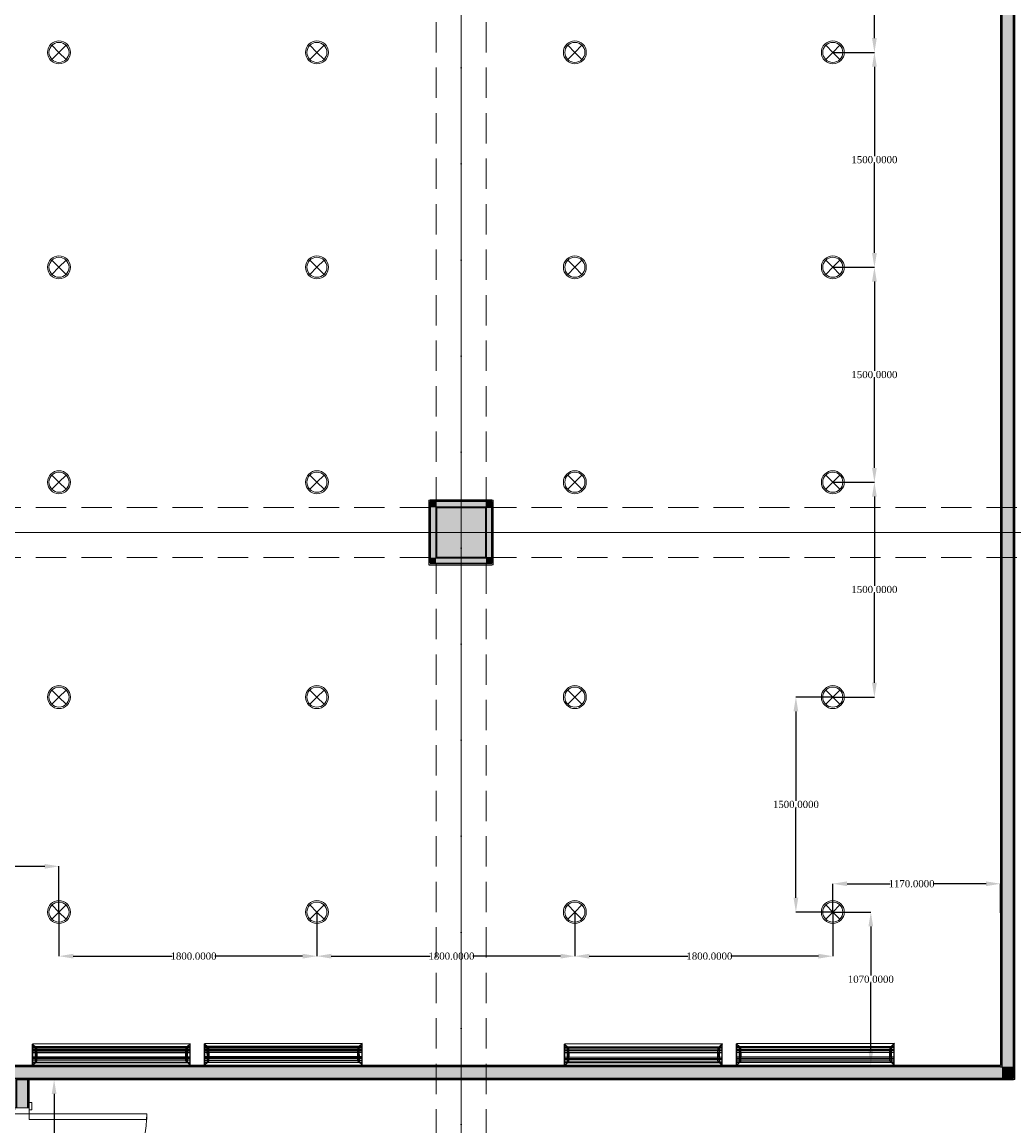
# Model space of a CAD drawing. Header units: millimetres. Extents: x 0 to 88385, y 0 to 41127.
# Tile 130 of 244: x 58168 to 65089, y 22521 to 30225. Entities that reach past the tile are written whole.
import ezdxf
from ezdxf.enums import TextEntityAlignment as Align

# ---------------------------------------------------------------- set-up
doc = ezdxf.new("R2010")
doc.units = ezdxf.units.MM
doc.header["$MEASUREMENT"] = 0
doc.linetypes.add('Dot & Dashed', pattern=[670.277762, 317.5, -176.388889, 0, -176.388874])
doc.linetypes.add('Hidden', pattern=[317.5, 211.666667, -105.833333])
for name, color, linetype in [('- განათება', 7, 'Continuous'), ('- მექანიკური ნაწილი', 7, 'Continuous'), ('Edges', 7, 'Continuous'), ('New_Structural - Bearing', 7, 'Continuous'), ('Structural - Bearing', 7, 'Continuous'), ('Structural - Grid', 7, 'Continuous')]:
    doc.layers.add(name, color=color, linetype=linetype)
for name, color, linetype, lineweight in [('New_Archicad Doors_Pen_No__1', 7, 'Continuous', 13), ('New_Structural - Bearing_Pen_No__1', 7, 'Continuous', 13), ('Structural - Bearing_Pen_No__20', 1, 'Continuous', 0)]:
    doc.layers.add(name, color=color, linetype=linetype, lineweight=lineweight)
for name, color, linetype, lineweight, true_color in [('New_Interior - Lamp_Pen_No__77', 7, 'Continuous', 20, 0xffeb28), ('New_Structural - Bearing_Pen_No__255', 7, 'Continuous', 13, 0xe8e8e8), ('New_Structural - Bearing_Pen_No__5', 7, 'Continuous', 25, 0x40a5ff), ('New_Structural - Bearing_Pen_No__57', 7, 'Continuous', 25, 0xdcd214), ('Structural - Bearing_Pen_No__161', 7, 'Continuous', 13, 0x6a6a6a), ('Structural - Bearing_Pen_No__28', 7, 'Continuous', 35, 0xa80f02), ('Structural - Bearing_Pen_No__81', 7, 'Continuous', 20, 0x6a6a6a), ('Structural - Grid_Pen_No__81', 7, 'Continuous', 20, 0x6a6a6a)]:
    doc.layers.add(name, color=color, linetype=linetype, lineweight=lineweight, true_color=true_color)
doc.styles.add('GENERATED_STYLE_2', font='txt')
doc.styles.get("Standard").update_dxf_attribs({"font": 'sylfaen.ttf'})
doc.dimstyles.get("Standard").update_dxf_attribs({"dimtxt": 0.18, "dimasz": 0.18, "dimexe": 0.18, "dimexo": 0.0625, "dimgap": 0.09, "dimtad": 0, "dimtih": 1, "dimtoh": 1, "dimdec": 4, "dimzin": 0, "dimdsep": 46, "dimtxsty": 'Standard', "dimcen": 0.09, "dimadec": 0, "dimazin": 0, "dimtfac": 1, "dimtdec": 4, "dimtofl": 0, "dimtmove": 0, "dimatfit": 3, "dimfxl": 1, "dimtolj": 1, "dimtzin": 0, "dimarcsym": 0})

# ---------------------------------------------------------------- blocks, each defined once
blk = doc.blocks.new('Door_3')
at = {"layer": 'New_Archicad Doors_Pen_No__1', "color": 7, "linetype": 'Continuous', "lineweight": 13}
for p, q in [((370, 0), (370, 820)), ((370, 820), (410, 820)), ((410, 820), (410, 0)), ((-487, 0), (-487, 19)), ((-487, 19), (-437, 19)), ((-437, 0), (-487, 0)), ((-450, 0), (-487, 0)), ((-450, 0), (-487, 0)), ((-410, 0), (-450, 0)), ((-450, 0), (-450, -115)), ((-450, 0), (-450, -10)), ((-450, 0), (-450, -10)), ((-437, 19), (-437, 0)), ((-410, -115), (-410, 0)), ((410, 0), (370, 0)), ((450, 0), (410, 0)), ((410, 0), (410, -115)), ((437, 19), (487, 19)), ((437, 0), (437, 19)), ((487, 0), (437, 0)), ((450, -115), (450, 0)), ((450, 0), (450, -10)), ((450, 0), (450, -10)), ((450, 0), (487, 0)), ((450, 0), (487, 0)), ((487, 19), (487, 0)), ((-450, -10), (-450, -90)), ((-450, -10), (-450, -90)), ((450, -10), (450, -90)), ((450, -10), (450, -90)), ((-487, -119), (-487, -100)), ((-487, -100), (-437, -100)), ((-450, -100), (-487, -100)), ((-450, -100), (-487, -100)), ((-437, -119), (-487, -119)), ((-450, -90), (-450, -100)), ((-450, -90), (-450, -100)), ((-450, -115), (-410, -115)), ((-437, -100), (-437, -119)), ((410, -115), (450, -115)), ((437, -100), (487, -100)), ((437, -119), (437, -100)), ((487, -119), (437, -119)), ((450, -90), (450, -100)), ((450, -90), (450, -100)), ((450, -100), (487, -100)), ((450, -100), (487, -100)), ((487, -100), (487, -119))]:
    blk.add_line(p, q, dxfattribs=at)
blk.add_arc((410, 0), 820, 90, 180, dxfattribs=at)
blk = doc.blocks.new('Wall_57', base_point=(-26122.4, 12903.1))
at = {"layer": 'New_Structural - Bearing_Pen_No__57', "linetype": 'Continuous', "lineweight": 25, "true_color": 0xdcd214}
for points in [[(-26112.4, 22646.1), (-26032.4, 22646.1), (-26032.4, 22854.5), (-26112.4, 22854.5)], [(-26112.4, 21746.1), (-26112.4, 12953.1), (-26032.4, 12953.1), (-26032.4, 21746.1)]]:
    blk.add_hatch(color=52, dxfattribs=at).paths.add_polyline_path(points)
at = {"layer": 'New_Structural - Bearing_Pen_No__1', "color": 7, "linetype": 'Continuous', "lineweight": 13}
for p, q in [((-26112.4, 22646.1), (-26122.4, 22646.1)), ((-26032.4, 22646.1), (-26112.4, 22646.1)), ((-26022.4, 22646.1), (-26032.4, 22646.1)), ((-26112.4, 21746.1), (-26122.4, 21746.1)), ((-26032.4, 21746.1), (-26112.4, 21746.1)), ((-26022.4, 21746.1), (-26032.4, 21746.1))]:
    blk.add_line(p, q, dxfattribs=at)
at = {"layer": 'New_Structural - Bearing_Pen_No__1', "color": 7, "linetype": 'Continuous', "lineweight": 13, "flags": 128}
for points in [[(-26122.4, 22854.5), (-26112.4, 22854.5)], [(-26112.4, 22854.5), (-26032.4, 22854.5)], [(-26032.4, 22854.5), (-26022.4, 22854.5)], [(-26122.4, 12953.1), (-26112.4, 12953.1)], [(-26112.4, 12953.1), (-26032.4, 12953.1)], [(-26032.4, 12953.1), (-26022.4, 12953.1)]]:
    blk.add_lwpolyline(points, dxfattribs=at)
at = {"layer": 'New_Structural - Bearing_Pen_No__5', "color": 161, "linetype": 'Continuous', "lineweight": 25, "true_color": 0x40a5ff}
for p, q in [((-26112.4, 22854.5), (-26112.4, 22646.1)), ((-26032.4, 22646.1), (-26032.4, 22854.5)), ((-26122.4, 22646.1), (-26122.4, 22683.1)), ((-26022.4, 22646.1), (-26022.4, 22683.1)), ((-26122.4, 21746.1), (-26122.4, 21709.1)), ((-26112.4, 21746.1), (-26112.4, 12953.1)), ((-26032.4, 12953.1), (-26032.4, 21746.1)), ((-26022.4, 21746.1), (-26022.4, 21709.1))]:
    blk.add_line(p, q, dxfattribs=at)
at = {"layer": 'New_Structural - Bearing_Pen_No__5', "color": 161, "linetype": 'Continuous', "lineweight": 25, "true_color": 0x40a5ff, "flags": 128}
for points in [[(-26122.4, 22854.5), (-26122.4, 22646.1)], [(-26022.4, 22646.1), (-26022.4, 22854.5)], [(-26122.4, 21746.1), (-26122.4, 20888)], [(-26022.4, 20888), (-26022.4, 21746.1)], [(-26122.4, 20878), (-26122.4, 20798)], [(-26022.4, 20798), (-26022.4, 20878)], [(-26122.4, 20788), (-26122.4, 12953.1)], [(-26022.4, 12953.1), (-26022.4, 20788)]]:
    blk.add_lwpolyline(points, dxfattribs=at)
at = {"layer": 'New_Archicad Doors_Pen_No__1', "color": 7, "linetype": 'Continuous', "lineweight": 13, "xscale": -1, "zscale": 1000, "rotation": 270}
blk.add_blockref('Door_3', (-26022.4, 22196.1), dxfattribs=at)
blk = doc.blocks.new('Wall_61', base_point=(-19144.8, 39238))
at = {"layer": 'New_Structural - Bearing_Pen_No__57', "linetype": 'Continuous', "lineweight": 25, "true_color": 0xdcd214}
for points in [[(-19234.8, 38998), (-19154.8, 38998), (-19154.8, 39038), (-19234.8, 39038)], [(-19234.8, 38988), (-19234.8, 33993.1), (-19154.8, 33993.1), (-19154.8, 38988)], [(-19234.8, 22933.6), (-19154.8, 22933.6), (-19154.8, 33093.1), (-19234.8, 33093.1)], [(-19234.8, 22853.6), (-19154.8, 22853.6), (-19234.8, 22933.6)], [(-19234.8, 22933.6), (-19154.8, 22853.6), (-19154.8, 22933.6)]]:
    blk.add_hatch(color=52, dxfattribs=at).paths.add_polyline_path(points)
at = {"layer": 'New_Structural - Bearing_Pen_No__1', "color": 7, "linetype": 'Continuous', "lineweight": 13}
for p, q in [((-19154.8, 38988), (-19234.8, 38988)), ((-19244.8, 33993.1), (-19234.8, 33993.1)), ((-19234.8, 33993.1), (-19154.8, 33993.1)), ((-19154.8, 33993.1), (-19144.8, 33993.1)), ((-19244.8, 33093.1), (-19234.8, 33093.1)), ((-19234.8, 33093.1), (-19154.8, 33093.1)), ((-19154.8, 33093.1), (-19144.8, 33093.1))]:
    blk.add_line(p, q, dxfattribs=at)
at = {"layer": 'New_Structural - Bearing_Pen_No__1', "color": 7, "linetype": 'Continuous', "lineweight": 13, "flags": 128}
for points in [[(-19234.8, 39038), (-19244.8, 39038)], [(-19154.8, 39038), (-19234.8, 39038)], [(-19144.8, 39038), (-19154.8, 39038)], [(-19144.8, 22843.6), (-19154.8, 22843.6)]]:
    blk.add_lwpolyline(points, dxfattribs=at)
at = {"layer": 'New_Structural - Bearing_Pen_No__5', "color": 161, "linetype": 'Continuous', "lineweight": 25, "true_color": 0x40a5ff}
for p, q in [((-19244.8, 39038), (-19244.8, 38998)), ((-19234.8, 39038), (-19234.8, 38998)), ((-19234.8, 38998), (-19154.8, 38998)), ((-19234.8, 38988), (-19234.8, 33993.1)), ((-19154.8, 39038), (-19154.8, 38998)), ((-19154.8, 33993.1), (-19154.8, 38988)), ((-19144.8, 38998), (-19144.8, 39038)), ((-19244.8, 33993.1), (-19244.8, 34030.1)), ((-19144.8, 33993.1), (-19144.8, 34030.1)), ((-19244.8, 33093.1), (-19244.8, 33056.1)), ((-19234.8, 33093.1), (-19234.8, 22933.6)), ((-19154.8, 22933.6), (-19154.8, 33093.1)), ((-19144.8, 33093.1), (-19144.8, 33056.1)), ((-19244.8, 22933.6), (-19234.8, 22933.6)), ((-19154.8, 22853.6), (-19154.8, 22933.6)), ((-19234.8, 22853.6), (-19154.8, 22853.6))]:
    blk.add_line(p, q, dxfattribs=at)
at = {"layer": 'New_Structural - Bearing_Pen_No__5', "color": 161, "linetype": 'Continuous', "lineweight": 25, "true_color": 0x40a5ff, "flags": 128}
for points in [[(-19244.8, 38988), (-19244.8, 37488)], [(-19144.8, 33993.1), (-19144.8, 38988)], [(-19244.8, 37478), (-19244.8, 37398)], [(-19244.8, 37388), (-19244.8, 33993.1)], [(-19244.8, 33093.1), (-19244.8, 32888)], [(-19144.8, 22843.6), (-19144.8, 33093.1)], [(-19244.8, 32878), (-19244.8, 32798)], [(-19244.8, 32788), (-19244.8, 22943.6)]]:
    blk.add_lwpolyline(points, dxfattribs=at)
at = {"layer": 'New_Archicad Doors_Pen_No__1', "color": 7, "linetype": 'Continuous', "lineweight": 13, "xscale": -1, "zscale": 1000, "rotation": 89.99999999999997}
blk.add_blockref('Door_3', (-19244.8, 33543.1), dxfattribs=at)
blk = doc.blocks.new('Wall_62', base_point=(-19144.8, 22843.6))
at = {"layer": 'New_Structural - Bearing_Pen_No__57', "linetype": 'Continuous', "lineweight": 25, "true_color": 0xdcd214}
blk.add_hatch(color=52, dxfattribs=at).paths.add_polyline_path([(-19234.8, 22933.6), (-27742.1, 22933.6), (-27742.1, 22853.6), (-19234.8, 22853.6)])
at = {"layer": 'New_Structural - Bearing_Pen_No__5', "color": 161, "linetype": 'Continuous', "lineweight": 25, "true_color": 0x40a5ff}
for p, q in [((-19244.8, 22933.6), (-27742.1, 22933.6)), ((-19244.8, 22933.6), (-19234.8, 22933.6)), ((-27742.1, 22853.6), (-19234.8, 22853.6)), ((-19234.8, 22853.6), (-19154.8, 22853.6))]:
    blk.add_line(p, q, dxfattribs=at)
at = {"layer": 'New_Structural - Bearing_Pen_No__5', "color": 161, "linetype": 'Continuous', "lineweight": 25, "true_color": 0x40a5ff, "flags": 128}
for points in [[(-19244.8, 22943.6), (-27742.1, 22943.6)], [(-26112.4, 22843.6), (-26032.4, 22843.6)], [(-26022.4, 22843.6), (-19154.8, 22843.6)]]:
    blk.add_lwpolyline(points, dxfattribs=at)
blk = doc.blocks.new('Wall_143', base_point=(-22833.8, 26838))
at = {"layer": 'New_Structural - Bearing_Pen_No__255', "linetype": 'Continuous', "lineweight": 13, "true_color": 0xe8e8e8}
for points in [[(-22833.8, 26878), (-22833.8, 26838), (-22793.8, 26878)], [(-22833.8, 26838), (-22793.8, 26838), (-22793.8, 26878)], [(-22793.8, 26488), (-22793.8, 26838), (-22833.8, 26838), (-22833.8, 26488)], [(-22833.8, 26488), (-22833.8, 26448), (-22793.8, 26448)], [(-22793.8, 26488), (-22833.8, 26488), (-22793.8, 26448)]]:
    blk.add_hatch(color=254, dxfattribs=at).paths.add_polyline_path(points)
at = {"layer": 'New_Structural - Bearing_Pen_No__1', "color": 7, "linetype": 'Continuous', "lineweight": 13, "flags": 128}
for points in [[(-22783.8, 26888), (-22793.8, 26888)], [(-22783.8, 26438), (-22793.8, 26438)]]:
    blk.add_lwpolyline(points, dxfattribs=at)
at = {"layer": 'New_Structural - Bearing_Pen_No__5', "color": 161, "linetype": 'Continuous', "lineweight": 25, "true_color": 0x40a5ff}
for p, q in [((-22793.8, 26878), (-22833.8, 26878)), ((-22793.8, 26838), (-22793.8, 26878)), ((-22793.8, 26488), (-22793.8, 26838)), ((-22833.8, 26448), (-22793.8, 26448)), ((-22793.8, 26448), (-22793.8, 26488))]:
    blk.add_line(p, q, dxfattribs=at)
at = {"layer": 'New_Structural - Bearing_Pen_No__5', "color": 161, "linetype": 'Continuous', "lineweight": 25, "true_color": 0x40a5ff, "flags": 128}
blk.add_lwpolyline([(-22783.8, 26438), (-22783.8, 26888)], dxfattribs=at)
blk = doc.blocks.new('Wall_144', base_point=(-22833.8, 26488))
at = {"layer": 'New_Structural - Bearing_Pen_No__255', "linetype": 'Continuous', "lineweight": 13, "true_color": 0xe8e8e8}
for points in [[(-23183.8, 26488), (-23223.8, 26488), (-23223.8, 26448)], [(-23183.8, 26488), (-23223.8, 26448), (-23183.8, 26448)], [(-22833.8, 26488), (-23183.8, 26488), (-23183.8, 26448), (-22833.8, 26448)]]:
    blk.add_hatch(color=254, dxfattribs=at).paths.add_polyline_path(points)
at = {"layer": 'New_Structural - Bearing_Pen_No__1', "color": 7, "linetype": 'Continuous', "lineweight": 13, "flags": 128}
blk.add_lwpolyline([(-23233.8, 26438), (-23233.8, 26448)], dxfattribs=at)
at = {"layer": 'New_Structural - Bearing_Pen_No__5', "color": 161, "linetype": 'Continuous', "lineweight": 25, "true_color": 0x40a5ff}
for p, q in [((-23223.8, 26488), (-23223.8, 26448)), ((-23223.8, 26448), (-23183.8, 26448)), ((-23183.8, 26448), (-22833.8, 26448)), ((-22833.8, 26448), (-22793.8, 26448))]:
    blk.add_line(p, q, dxfattribs=at)
at = {"layer": 'New_Structural - Bearing_Pen_No__5', "color": 161, "linetype": 'Continuous', "lineweight": 25, "true_color": 0x40a5ff, "flags": 128}
blk.add_lwpolyline([(-23233.8, 26438), (-22793.8, 26438)], dxfattribs=at)
blk = doc.blocks.new('Wall_145', base_point=(-23183.8, 26488))
at = {"layer": 'New_Structural - Bearing_Pen_No__255', "linetype": 'Continuous', "lineweight": 13, "true_color": 0xe8e8e8}
for points in [[(-23223.8, 26878), (-23183.8, 26838), (-23183.8, 26878)], [(-23223.8, 26838), (-23183.8, 26838), (-23223.8, 26878)], [(-23223.8, 26488), (-23183.8, 26488), (-23183.8, 26838), (-23223.8, 26838)]]:
    blk.add_hatch(color=254, dxfattribs=at).paths.add_polyline_path(points)
at = {"layer": 'New_Structural - Bearing_Pen_No__1', "color": 7, "linetype": 'Continuous', "lineweight": 13, "flags": 128}
blk.add_lwpolyline([(-23233.8, 26888), (-23223.8, 26888)], dxfattribs=at)
at = {"layer": 'New_Structural - Bearing_Pen_No__5', "color": 161, "linetype": 'Continuous', "lineweight": 25, "true_color": 0x40a5ff}
for p, q in [((-23183.8, 26878), (-23223.8, 26878)), ((-23223.8, 26878), (-23223.8, 26838)), ((-23223.8, 26838), (-23223.8, 26488)), ((-23223.8, 26488), (-23223.8, 26448))]:
    blk.add_line(p, q, dxfattribs=at)
at = {"layer": 'New_Structural - Bearing_Pen_No__5', "color": 161, "linetype": 'Continuous', "lineweight": 25, "true_color": 0x40a5ff, "flags": 128}
blk.add_lwpolyline([(-23233.8, 26888), (-23233.8, 26448)], dxfattribs=at)
blk = doc.blocks.new('Wall_146', base_point=(-23183.8, 26838))
at = {"layer": 'New_Structural - Bearing_Pen_No__255', "linetype": 'Continuous', "lineweight": 13, "true_color": 0xe8e8e8}
blk.add_hatch(color=254, dxfattribs=at).paths.add_polyline_path([(-23183.8, 26878), (-23183.8, 26838), (-22833.8, 26838), (-22833.8, 26878)])
at = {"layer": 'New_Structural - Bearing_Pen_No__5', "color": 161, "linetype": 'Continuous', "lineweight": 25, "true_color": 0x40a5ff}
for p, q in [((-23183.8, 26878), (-23223.8, 26878)), ((-22833.8, 26878), (-23183.8, 26878)), ((-22793.8, 26878), (-22833.8, 26878))]:
    blk.add_line(p, q, dxfattribs=at)
at = {"layer": 'New_Structural - Bearing_Pen_No__5', "color": 161, "linetype": 'Continuous', "lineweight": 25, "true_color": 0x40a5ff, "flags": 128}
blk.add_lwpolyline([(-22793.8, 26888), (-23223.8, 26888)], dxfattribs=at)
blk = doc.blocks.new('Column_22', base_point=(-23008.8, 26663))
at = {"layer": 'Structural - Bearing_Pen_No__161', "linetype": 'Continuous', "lineweight": 0, "true_color": 0x6a6a6a}
blk.add_hatch(color=251, dxfattribs=at).paths.add_polyline_path([(-22833.8, 26488), (-22833.8, 26838), (-23183.8, 26838), (-23183.8, 26488)])
at = {"layer": 'Structural - Bearing_Pen_No__20', "color": 1, "linetype": 'Continuous', "lineweight": 0}
for p, q in [((-23008.8, 26743), (-23008.8, 26918)), ((-23088.8, 26663), (-23263.8, 26663)), ((-22928.8, 26663), (-22753.8, 26663)), ((-23008.8, 26583), (-23008.8, 26408))]:
    blk.add_line(p, q, dxfattribs=at)
blk.add_point((-23008.8, 26663), dxfattribs=at)
at = {"layer": 'Structural - Bearing_Pen_No__28', "color": 14, "linetype": 'Continuous', "lineweight": 35, "true_color": 0xa80f02, "flags": 128}
blk.add_lwpolyline([(-22833.8, 26488), (-22833.8, 26838), (-23183.8, 26838), (-23183.8, 26488)], close=True, dxfattribs=at)
blk = doc.blocks.new('Standard grid marker')
at = {"layer": 'Structural - Grid_Pen_No__81', "color": 251, "linetype": 'Continuous', "lineweight": 20, "true_color": 0x6a6a6a}
blk.add_line((1000, 0), (51328.1, 0), dxfattribs=at)
at = {"layer": 'Structural - Grid_Pen_No__81', "color": 251, "lineweight": 20, "true_color": 0x6a6a6a, "style": 'GENERATED_STYLE_2'}
for tag, p in [('AC_MarkerText_1_0', (-100, -144)), ('AC_MarkerText_1_1', (52428.1, -144))]:
    blk.add_attdef(tag, text='', height=100, rotation=180, dxfattribs=at).set_placement(p, align=Align.TOP_CENTER)
blk = doc.blocks.new('Standard grid marker_2')
at = {"layer": 'Structural - Grid_Pen_No__81', "color": 251, "linetype": 'Continuous', "lineweight": 20, "true_color": 0x6a6a6a}
blk.add_line((1000, 0), (27734.9, 0), dxfattribs=at)
at = {"layer": 'Structural - Grid_Pen_No__81', "color": 251, "lineweight": 20, "true_color": 0x6a6a6a, "style": 'GENERATED_STYLE_2'}
for tag, p in [('AC_MarkerText_1_0', (-1.5, -46.7)), ('AC_MarkerText_1_1', (28933.4, -46.7))]:
    blk.add_attdef(tag, text='', height=100, rotation=270, dxfattribs=at).set_placement(p, align=Align.TOP_CENTER)
blk = doc.blocks.new('Beam_5', base_point=(-23008.8, 14663))
at = {"layer": 'Structural - Bearing_Pen_No__81', "color": 251, "linetype": 'Dot & Dashed', "lineweight": 20, "true_color": 0x6a6a6a}
blk.add_line((-23008.8, 14663), (-23008.8, 39096.2), dxfattribs=at)
at = {"layer": 'Structural - Bearing_Pen_No__81', "color": 251, "linetype": 'Hidden', "lineweight": 20, "true_color": 0x6a6a6a}
for p, q in [((-23183.8, 26838), (-23183.8, 32488)), ((-22833.8, 26838), (-22833.8, 32488)), ((-23183.8, 20838), (-23183.8, 26488)), ((-22833.8, 20838), (-22833.8, 26488))]:
    blk.add_line(p, q, dxfattribs=at)
blk = doc.blocks.new('Beam_12', base_point=(-47008.8, 26663))
at = {"layer": 'Structural - Bearing_Pen_No__81', "color": 251, "linetype": 'Hidden', "lineweight": 20, "true_color": 0x6a6a6a}
for p, q in [((-28833.8, 26838), (-23183.8, 26838)), ((-22833.8, 26838), (-17183.8, 26838)), ((-28833.8, 26488), (-23183.8, 26488)), ((-22833.8, 26488), (-17183.8, 26488))]:
    blk.add_line(p, q, dxfattribs=at)
at = {"layer": 'Structural - Bearing_Pen_No__81', "color": 251, "linetype": 'Dot & Dashed', "lineweight": 20, "true_color": 0x6a6a6a}
blk.add_line((-47008.8, 26663), (991.2, 26663), dxfattribs=at)
blk = doc.blocks.new('lineardiffplan')
at = {"layer": 'Edges'}
for p, q in [((392.8, 274.9), (392.8, 274.6)), ((393.1, 274.9), (392.8, 274.9)), ((422.8, 244.9), (392.8, 274.9)), ((392.8, 274.6), (392.9, 274.5)), ((392.9, 125.2), (392.9, 274.5)), ((412.4, 255), (392.9, 274.5)), ((1492.8, 255.3), (392.9, 255.3)), ((392.9, 254.9), (1492.8, 254.9)), ((392.9, 244.9), (1492.8, 244.9)), ((392.9, 233.2), (1492.8, 233.2)), ((392.9, 233), (1492.8, 233)), ((393.1, 274.9), (393.2, 274.8)), ((393.2, 274.8), (412.7, 255.3)), ((412.4, 144.7), (412.4, 255)), ((412.8, 254.6), (412.4, 255)), ((412.7, 255.3), (413.1, 254.9)), ((412.8, 145.1), (412.8, 254.6)), ((412.8, 254.6), (422.8, 244.6)), ((413.1, 254.9), (423.1, 244.9)), ((422.8, 244.6), (422.8, 244.9)), ((422.8, 244.9), (423.1, 244.9)), ((422.8, 244.6), (422.8, 244.6)), ((422.8, 244.6), (422.8, 233.2)), ((422.8, 233), (422.8, 233.2)), ((422.8, 226.8), (422.8, 233)), ((423.1, 244.9), (423.1, 244.9)), ((1472.5, 254.9), (1462.5, 244.9)), ((1462.5, 244.9), (1462.5, 244.9)), ((1462.5, 244.9), (1462.8, 244.9)), ((1462.8, 244.9), (1492.8, 274.9)), ((1462.8, 244.9), (1462.9, 244.6)), ((1462.8, 244.5), (1462.9, 244.6)), ((1462.8, 233.2), (1462.8, 244.5)), ((1462.8, 233), (1462.8, 233.2)), ((1462.8, 226.8), (1462.8, 233)), ((1462.9, 244.6), (1472.8, 254.5)), ((1472.9, 255.3), (1472.5, 254.9)), ((1472.8, 254.5), (1473.2, 254.9)), ((1472.8, 254.5), (1472.8, 145.3)), ((1472.9, 255.3), (1492.4, 274.8)), ((1473.2, 254.9), (1492.8, 274.5)), ((1473.2, 144.9), (1473.2, 254.9)), ((1492.4, 274.8), (1492.5, 274.9)), ((1492.8, 274.9), (1492.5, 274.9)), ((1492.8, 274.5), (1492.8, 274.9)), ((1492.8, 274.5), (1492.8, 274.5)), ((1492.8, 125.4), (1492.8, 274.5)), ((392.8, 124.9), (422.8, 154.9)), ((392.9, 226.8), (1492.8, 226.8)), ((392.9, 226.5), (1492.8, 226.5)), ((392.9, 214.9), (1492.8, 214.9)), ((1492.8, 214.8), (392.9, 214.8)), ((1492.8, 184.9), (392.9, 184.9)), ((392.9, 173.2), (1492.8, 173.2)), ((392.9, 173), (1492.8, 173)), ((392.9, 166.8), (1492.8, 166.8)), ((392.9, 166.5), (1492.8, 166.5)), ((392.9, 154.9), (1492.8, 154.9)), ((412.8, 145.1), (422.8, 155.1)), ((423.1, 154.8), (413.1, 144.9)), ((422.4, 214.9), (422.3, 214.9)), ((422.4, 184.9), (422.3, 184.9)), ((422.8, 214.9), (422.4, 214.9)), ((422.8, 184.9), (422.4, 184.9)), ((422.8, 226.5), (422.8, 226.8)), ((422.8, 214.9), (422.8, 226.5)), ((422.8, 184.9), (422.8, 214.9)), ((423.2, 214.9), (422.8, 214.9)), ((423.2, 214.8), (422.8, 214.9)), ((422.8, 184.9), (423.2, 184.9)), ((422.8, 173.2), (422.8, 184.9)), ((422.8, 173), (422.8, 173.2)), ((422.8, 173), (422.8, 166.8)), ((422.8, 166.5), (422.8, 166.8)), ((422.8, 155.1), (422.8, 166.5)), ((422.8, 154.9), (422.8, 155.1)), ((422.8, 155.1), (422.8, 155.1)), ((423.1, 154.8), (422.8, 154.9)), ((423.1, 154.8), (423.1, 154.9)), ((423.2, 214.8), (423.2, 214.9)), ((423.2, 214.8), (423.2, 184.9)), ((1462.8, 214.9), (1462.4, 214.9)), ((1462.4, 214.9), (1462.4, 214.8)), ((1462.8, 214.9), (1462.4, 214.8)), ((1462.4, 184.9), (1462.4, 214.8)), ((1462.4, 184.9), (1462.8, 184.9)), ((1462.5, 154.8), (1462.4, 154.9)), ((1462.8, 154.9), (1462.5, 154.8)), ((1462.5, 154.8), (1472.4, 144.9)), ((1462.8, 226.5), (1462.8, 226.8)), ((1462.8, 214.9), (1462.8, 226.5)), ((1462.8, 214.9), (1462.8, 184.9)), ((1462.8, 214.9), (1463.2, 214.9)), ((1462.8, 173.2), (1462.8, 184.9)), ((1463.2, 184.9), (1462.8, 184.9)), ((1462.8, 173), (1462.8, 173.2)), ((1462.8, 166.8), (1462.8, 173)), ((1462.8, 166.5), (1462.8, 166.8)), ((1462.8, 155.3), (1462.8, 166.5)), ((1462.9, 155.2), (1462.8, 155.3)), ((1462.9, 155.2), (1462.8, 154.9)), ((1462.8, 154.9), (1492.8, 124.9)), ((1472.8, 145.3), (1462.9, 155.2)), ((1463.2, 214.9), (1463.3, 214.9)), ((1463.2, 184.9), (1463.3, 184.9)), ((392.9, 125.2), (392.8, 125.1)), ((392.8, 125.1), (392.8, 124.9)), ((392.8, 124.9), (393.1, 124.9)), ((1492.8, 144.9), (392.9, 144.9)), ((392.9, 125.2), (412.4, 144.7)), ((392.9, 144.5), (1492.8, 144.5)), ((393.2, 124.9), (393.1, 124.9)), ((412.7, 144.5), (393.2, 124.9)), ((412.8, 145.1), (412.4, 144.7)), ((412.7, 144.5), (413.1, 144.9)), ((1472.4, 144.9), (1472.8, 144.5)), ((1473.2, 144.9), (1472.8, 145.3)), ((1472.8, 144.5), (1492.4, 124.9)), ((1473.2, 144.9), (1492.8, 125.4)), ((1492.4, 124.9), (1492.8, 124.9)), ((1492.4, 124.9), (1492.4, 124.9)), ((1492.8, 125.3), (1492.8, 125.4)), ((1492.8, 124.9), (1492.8, 125.3))]:
    blk.add_line(p, q, dxfattribs=at)
blk.add_lwpolyline([(393.2, 274.8), (1492.8, 274.8), (1492.8, 124.9), (393.2, 124.9)], close=True, dxfattribs=at)
blk = doc.blocks.new('Recessed Spot')
at = {"layer": 'New_Interior - Lamp_Pen_No__77', "color": 2, "linetype": 'Continuous', "lineweight": 20, "true_color": 0xffeb28}
for q in [(-49.5, 49.5), (-49.5, -49.5), (49.5, 49.5), (49.5, -49.5)]:
    blk.add_line((0, 0), q, dxfattribs=at)
at = {"layer": 'New_Interior - Lamp_Pen_No__77', "color": 2, "linetype": 'Continuous', "lineweight": 20, "true_color": 0xffeb28, "flags": 128}
blk.add_lwpolyline([(80, 0, 1), (-80, 0, 1)], format="xyb", close=True, dxfattribs=at)
at = {"layer": 'New_Interior - Lamp_Pen_No__77', "color": 2, "linetype": 'Continuous', "lineweight": 20, "true_color": 0xffeb28}
blk.add_circle((0, 0), 70, dxfattribs=at)
blk = doc.blocks.new('*D716')
at = {"layer": '- განათება', "color": 0, "lineweight": -2, "transparency": 16777216}
for p, q in [((63825.6, 24013.6), (64091, 24013.6)), ((64090.8, 23913.6), (64090.8, 23569.7)), ((64090.8, 23043.6), (64090.8, 23518.4)), ((63797.1, 22943.6), (64091, 22943.6))]:
    blk.add_line(p, q, dxfattribs=at)
at = {"layer": '- განათება', "color": 0, "transparency": 16777216}
for points in [[(64074.1, 23913.6), (64107.4, 23913.6), (64090.8, 24013.6)], [(64074.1, 23043.6), (64107.4, 23043.6), (64090.8, 22943.6)]]:
    blk.add_solid(points, dxfattribs=at)
at = {"layer": 'Defpoints', "color": 0, "transparency": 16777216}
for p in [(63825.5, 24013.6), (64090.8, 24013.6), (63797, 22943.6)]:
    blk.add_point(p, dxfattribs=at)
at = {"layer": '- განათება', "color": 0, "transparency": 16777216, "insert": (64090.8, 23544), "char_height": 50, "attachment_point": 5}
blk.add_mtext('\\A1;{\\fSylfaen|b0|i0|c0|p18;1070.0000}', dxfattribs=at)
blk = doc.blocks.new('*D717')
at = {"layer": '- განათება', "color": 0, "lineweight": -2, "transparency": 16777216}
for p, q in [((63825.5, 24013.7), (63825.5, 24211)), ((63925.5, 24210.9), (64225.5, 24210.9)), ((64895.5, 24210.9), (64524.8, 24210.9)), ((64995.5, 24007.4), (64995.5, 24211))]:
    blk.add_line(p, q, dxfattribs=at)
at = {"layer": '- განათება', "color": 0, "transparency": 16777216}
for points in [[(63925.5, 24227.5), (63925.5, 24194.2), (63825.5, 24210.9)], [(64895.5, 24227.5), (64895.5, 24194.2), (64995.5, 24210.9)]]:
    blk.add_solid(points, dxfattribs=at)
at = {"layer": 'Defpoints', "color": 0, "transparency": 16777216}
for p in [(63825.5, 24210.9), (63825.5, 24013.6), (64995.5, 24007.4)]:
    blk.add_point(p, dxfattribs=at)
at = {"layer": '- განათება', "color": 0, "transparency": 16777216, "insert": (64375.1, 24210.9), "char_height": 50, "attachment_point": 5}
blk.add_mtext('\\A1;{\\fSylfaen|b0|i0|c0|p18;1170.0000}', dxfattribs=at)
blk = doc.blocks.new('*D729')
at = {"layer": '- განათება', "color": 0, "lineweight": -2, "transparency": 16777216}
for p, q in [((63825.6, 31513.6), (64116.2, 31513.6)), ((64116, 31413.6), (64116, 30790.1)), ((64116, 30113.6), (64116, 30738.9)), ((63825.6, 30013.6), (64116.2, 30013.6))]:
    blk.add_line(p, q, dxfattribs=at)
at = {"layer": '- განათება', "color": 0, "transparency": 16777216}
for points in [[(64099.3, 31413.6), (64132.7, 31413.6), (64116, 31513.6)], [(64099.3, 30113.6), (64132.7, 30113.6), (64116, 30013.6)]]:
    blk.add_solid(points, dxfattribs=at)
at = {"layer": 'Defpoints', "color": 0, "transparency": 16777216}
for p in [(63825.5, 31513.6), (63825.5, 30013.6), (64116, 30013.6)]:
    blk.add_point(p, dxfattribs=at)
at = {"layer": '- განათება', "color": 0, "transparency": 16777216, "insert": (64116, 30764.5), "char_height": 50, "attachment_point": 5}
blk.add_mtext('\\A1;{\\fSylfaen|b0|i0|c0|p18;1500.0000}', dxfattribs=at)
blk = doc.blocks.new('*D730')
at = {"layer": '- განათება', "color": 0, "lineweight": -2, "transparency": 16777216}
for p, q in [((63825.6, 30013.6), (64116.2, 30013.6)), ((64116, 29913.6), (64116, 29290.1)), ((64116, 28613.6), (64116, 29238.9)), ((63825.6, 28513.6), (64116.2, 28513.6))]:
    blk.add_line(p, q, dxfattribs=at)
at = {"layer": '- განათება', "color": 0, "transparency": 16777216}
for points in [[(64099.3, 29913.6), (64132.7, 29913.6), (64116, 30013.6)], [(64099.3, 28613.6), (64132.7, 28613.6), (64116, 28513.6)]]:
    blk.add_solid(points, dxfattribs=at)
at = {"layer": 'Defpoints', "color": 0, "transparency": 16777216}
for p in [(63825.5, 30013.6), (63825.5, 28513.6), (64116, 28513.6)]:
    blk.add_point(p, dxfattribs=at)
at = {"layer": '- განათება', "color": 0, "transparency": 16777216, "insert": (64116, 29264.5), "char_height": 50, "attachment_point": 5}
blk.add_mtext('\\A1;{\\fSylfaen|b0|i0|c0|p18;1500.0000}', dxfattribs=at)
blk = doc.blocks.new('*D731')
at = {"layer": '- განათება', "color": 0, "lineweight": -2, "transparency": 16777216}
for p, q in [((63825.6, 28513.6), (64116.2, 28513.6)), ((64116, 28413.6), (64116, 27790.1)), ((64116, 27113.6), (64116, 27738.9)), ((63825.6, 27013.6), (64116.2, 27013.6))]:
    blk.add_line(p, q, dxfattribs=at)
at = {"layer": '- განათება', "color": 0, "transparency": 16777216}
for points in [[(64099.3, 28413.6), (64132.7, 28413.6), (64116, 28513.6)], [(64099.3, 27113.6), (64132.7, 27113.6), (64116, 27013.6)]]:
    blk.add_solid(points, dxfattribs=at)
at = {"layer": 'Defpoints', "color": 0, "transparency": 16777216}
for p in [(63825.5, 28513.6), (63825.5, 27013.6), (64116, 27013.6)]:
    blk.add_point(p, dxfattribs=at)
at = {"layer": '- განათება', "color": 0, "transparency": 16777216, "insert": (64116, 27764.5), "char_height": 50, "attachment_point": 5}
blk.add_mtext('\\A1;{\\fSylfaen|b0|i0|c0|p18;1500.0000}', dxfattribs=at)
blk = doc.blocks.new('*D732')
at = {"layer": '- განათება', "color": 0, "lineweight": -2, "transparency": 16777216}
for p, q in [((63825.6, 27013.6), (64116.2, 27013.6)), ((64116, 26913.6), (64116, 26290.1)), ((64116, 25613.6), (64116, 26238.9)), ((63825.6, 25513.6), (64116.2, 25513.6))]:
    blk.add_line(p, q, dxfattribs=at)
at = {"layer": '- განათება', "color": 0, "transparency": 16777216}
for points in [[(64099.3, 26913.6), (64132.7, 26913.6), (64116, 27013.6)], [(64099.3, 25613.6), (64132.7, 25613.6), (64116, 25513.6)]]:
    blk.add_solid(points, dxfattribs=at)
at = {"layer": 'Defpoints', "color": 0, "transparency": 16777216}
for p in [(63825.5, 27013.6), (63825.5, 25513.6), (64116, 25513.6)]:
    blk.add_point(p, dxfattribs=at)
at = {"layer": '- განათება', "color": 0, "transparency": 16777216, "insert": (64116, 26264.5), "char_height": 50, "attachment_point": 5}
blk.add_mtext('\\A1;{\\fSylfaen|b0|i0|c0|p18;1500.0000}', dxfattribs=at)
blk = doc.blocks.new('*D733')
at = {"layer": '- განათება', "color": 0, "lineweight": -2, "transparency": 16777216}
for p, q in [((63825.4, 25513.6), (63567.8, 25513.6)), ((63568, 25413.6), (63568, 24790.1)), ((63568, 24113.6), (63568, 24738.9)), ((63825.4, 24013.6), (63567.8, 24013.6))]:
    blk.add_line(p, q, dxfattribs=at)
at = {"layer": '- განათება', "color": 0, "transparency": 16777216}
for points in [[(63551.3, 25413.6), (63584.7, 25413.6), (63568, 25513.6)], [(63551.3, 24113.6), (63584.7, 24113.6), (63568, 24013.6)]]:
    blk.add_solid(points, dxfattribs=at)
at = {"layer": 'Defpoints', "color": 0, "transparency": 16777216}
for p in [(63825.5, 25513.6), (63568, 24013.6), (63825.5, 24013.6)]:
    blk.add_point(p, dxfattribs=at)
at = {"layer": '- განათება', "color": 0, "transparency": 16777216, "insert": (63568, 24764.5), "char_height": 50, "attachment_point": 5}
blk.add_mtext('\\A1;{\\fSylfaen|b0|i0|c0|p18;1500.0000}', dxfattribs=at)
blk = doc.blocks.new('*D734')
at = {"layer": '- განათება', "color": 0, "lineweight": -2, "transparency": 16777216}
for p, q in [((62025.5, 24013.5), (62025.5, 23705.3)), ((63825.5, 24013.5), (63825.5, 23705.3)), ((62125.5, 23705.5), (62814.6, 23705.5)), ((63725.5, 23705.5), (63113.9, 23705.5))]:
    blk.add_line(p, q, dxfattribs=at)
at = {"layer": '- განათება', "color": 0, "transparency": 16777216}
for points in [[(62125.5, 23722.2), (62125.5, 23688.8), (62025.5, 23705.5)], [(63725.5, 23722.2), (63725.5, 23688.8), (63825.5, 23705.5)]]:
    blk.add_solid(points, dxfattribs=at)
at = {"layer": 'Defpoints', "color": 0, "transparency": 16777216}
for p in [(62025.5, 24013.6), (63825.5, 24013.6), (62025.5, 23705.5)]:
    blk.add_point(p, dxfattribs=at)
at = {"layer": '- განათება', "color": 0, "transparency": 16777216, "insert": (62964.3, 23705.5), "char_height": 50, "attachment_point": 5}
blk.add_mtext('\\A1;{\\fSylfaen|b0|i0|c0|p18;1800.0000}', dxfattribs=at)
blk = doc.blocks.new('*D735')
at = {"layer": '- განათება', "color": 0, "lineweight": -2, "transparency": 16777216}
for p, q in [((60225.5, 24013.5), (60225.5, 23705.3)), ((62025.5, 24013.5), (62025.5, 23705.3)), ((60325.5, 23705.5), (61014.6, 23705.5)), ((61925.5, 23705.5), (61313.9, 23705.5))]:
    blk.add_line(p, q, dxfattribs=at)
at = {"layer": '- განათება', "color": 0, "transparency": 16777216}
for points in [[(60325.5, 23722.2), (60325.5, 23688.8), (60225.5, 23705.5)], [(61925.5, 23722.2), (61925.5, 23688.8), (62025.5, 23705.5)]]:
    blk.add_solid(points, dxfattribs=at)
at = {"layer": 'Defpoints', "color": 0, "transparency": 16777216}
for p in [(60225.5, 24013.6), (62025.5, 24013.6), (60225.5, 23705.5)]:
    blk.add_point(p, dxfattribs=at)
at = {"layer": '- განათება', "color": 0, "transparency": 16777216, "insert": (61164.3, 23705.5), "char_height": 50, "attachment_point": 5}
blk.add_mtext('\\A1;{\\fSylfaen|b0|i0|c0|p18;1800.0000}', dxfattribs=at)
blk = doc.blocks.new('*D736')
at = {"layer": '- განათება', "color": 0, "lineweight": -2, "transparency": 16777216}
for p, q in [((58425.5, 24013.5), (58425.5, 23705.3)), ((60225.5, 24013.5), (60225.5, 23705.3)), ((58525.5, 23705.5), (59214.6, 23705.5)), ((60125.5, 23705.5), (59513.9, 23705.5))]:
    blk.add_line(p, q, dxfattribs=at)
at = {"layer": '- განათება', "color": 0, "transparency": 16777216}
for points in [[(58525.5, 23722.2), (58525.5, 23688.8), (58425.5, 23705.5)], [(60125.5, 23722.2), (60125.5, 23688.8), (60225.5, 23705.5)]]:
    blk.add_solid(points, dxfattribs=at)
at = {"layer": 'Defpoints', "color": 0, "transparency": 16777216}
for p in [(58425.5, 24013.6), (60225.5, 24013.6), (58425.5, 23705.5)]:
    blk.add_point(p, dxfattribs=at)
at = {"layer": '- განათება', "color": 0, "transparency": 16777216, "insert": (59364.3, 23705.5), "char_height": 50, "attachment_point": 5}
blk.add_mtext('\\A1;{\\fSylfaen|b0|i0|c0|p18;1800.0000}', dxfattribs=at)
blk = doc.blocks.new('*D737')
at = {"layer": '- განათება', "color": 0, "lineweight": -2, "transparency": 16777216}
for p, q in [((56625.5, 24013.7), (56625.5, 24332.7)), ((56725.5, 24332.5), (57414.6, 24332.5)), ((58325.5, 24332.5), (57713.9, 24332.5)), ((58425.5, 24013.7), (58425.5, 24332.7))]:
    blk.add_line(p, q, dxfattribs=at)
at = {"layer": '- განათება', "color": 0, "transparency": 16777216}
for points in [[(56725.5, 24349.2), (56725.5, 24315.8), (56625.5, 24332.5)], [(58325.5, 24349.2), (58325.5, 24315.8), (58425.5, 24332.5)]]:
    blk.add_solid(points, dxfattribs=at)
at = {"layer": 'Defpoints', "color": 0, "transparency": 16777216}
for p in [(56625.5, 24332.5), (56625.5, 24013.6), (58425.5, 24013.6)]:
    blk.add_point(p, dxfattribs=at)
at = {"layer": '- განათება', "color": 0, "transparency": 16777216, "insert": (57564.3, 24332.5), "char_height": 50, "attachment_point": 5}
blk.add_mtext('\\A1;{\\fSylfaen|b0|i0|c0|p18;1800.0000}', dxfattribs=at)
blk = doc.blocks.new('*D1189')
at = {"layer": '- განათება', "color": 0, "lineweight": -2, "transparency": 16777216}
for p, q in [((58645.9, 22843.6), (58391.2, 22843.6)), ((58391.3, 22743.6), (58391.3, 22305.7)), ((58391.3, 21968), (58391.3, 22254.3)), ((58495.4, 21868), (58391.2, 21868))]:
    blk.add_line(p, q, dxfattribs=at)
at = {"layer": '- განათება', "color": 0, "transparency": 16777216}
for points in [[(58374.7, 22743.6), (58408, 22743.6), (58391.3, 22843.6)], [(58374.7, 21968), (58408, 21968), (58391.3, 21868)]]:
    blk.add_solid(points, dxfattribs=at)
at = {"layer": 'Defpoints', "color": 0, "transparency": 16777216}
for p in [(58391.3, 22843.6), (58646, 22843.6), (58495.5, 21868)]:
    blk.add_point(p, dxfattribs=at)
at = {"layer": '- განათება', "color": 0, "transparency": 16777216, "insert": (58391.3, 22280), "char_height": 50, "attachment_point": 5}
blk.add_mtext('\\A1;{\\fSylfaen|b0|i0|c0|p18;975.6203}', dxfattribs=at)

msp = doc.modelspace()

# ---------------------------------------------------------------- block references
at = {"layer": '- განათება', "color": 2, "linetype": 'Continuous', "lineweight": 20, "true_color": 0xffeb28, "zscale": 1000}
for p in [(58425.50151, 30013.6013), (60225.50151, 30013.6013), (62025.50151, 30013.6013), (63825.50151, 30013.6013), (58425.50151, 28513.6013), (60225.50151, 28513.6013), (62025.50151, 28513.6013), (63825.50151, 28513.6013), (58425.50151, 27013.6013), (60225.50151, 27013.6013), (62025.50151, 27013.6013), (63825.50151, 27013.6013), (58425.50151, 25513.6013), (60225.50151, 25513.6013), (62025.50151, 25513.6013), (63825.50151, 25513.6013), (58425.50151, 24013.6013), (60225.50151, 24013.6013), (62025.50151, 24013.6013), (63825.50151, 24013.6013)]:
    msp.add_blockref('Recessed Spot', p, dxfattribs=at)
at = {"layer": '- მექანიკური ნაწილი', "xscale": -1, "rotation": 0.08827330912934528}
for p in [(59734.06383, 22819.75831), (60934.13341, 22822.11204), (63447.10814, 22818.58257), (64647.17772, 22820.9363)]:
    msp.add_blockref('lineardiffplan', p, dxfattribs=at)
at = {"layer": 'New_Structural - Bearing', "color": 7, "lineweight": 35}
for name, p in [('Wall_61', (65095.50151, 39237.98097)), ('Wall_145', (61056.5059, 26487.98097)), ('Wall_146', (61056.5059, 26837.98097)), ('Wall_143', (61406.5059, 26837.98097)), ('Wall_144', (61406.5059, 26487.98097)), ('Wall_62', (65095.50151, 22843.6013)), ('Wall_57', (58117.86763, 12903.05519))]:
    msp.add_blockref(name, p, dxfattribs=at)
at = {"layer": 'Structural - Bearing', "color": 251, "lineweight": 20, "true_color": 0x6a6a6a}
for name, p in [('Beam_5', (61231.5059, 14662.98097)), ('Beam_12', (37231.5059, 26662.98097))]:
    msp.add_blockref(name, p, dxfattribs=at)
at = {"layer": 'Structural - Bearing', "color": 14, "lineweight": 35, "true_color": 0xa80f02}
msp.add_blockref('Column_22', (61231.5059, 26662.98097), dxfattribs=at)
at = {"layer": 'Structural - Grid', "color": 8, "linetype": 'Continuous', "lineweight": 15, "zscale": 1000}
for name, p, rotation in [('Standard grid marker_2', (61231.5059, 11703.05519), 90), ('Standard grid marker', (88184.57817, 26662.98097), 180)]:
    msp.add_blockref(name, p, dxfattribs=dict(at, rotation=rotation))

# ---------------------------------------------------------------- dimensions: what is measured, and where the dimension line sits
at = {"layer": '- განათება', "color": 1}
for base, p1, p2, angle, picture, middle in [((64116, 30013.6013), (63825.50151, 31513.6013), (63825.50151, 30013.6013), 270, '*D729', (64116, 30764.5)), ((64116, 28513.6013), (63825.50151, 30013.6013), (63825.50151, 28513.6013), 270, '*D730', (64116, 29264.5)), ((64116, 27013.6013), (63825.50151, 28513.6013), (63825.50151, 27013.6013), 270, '*D731', (64116, 27764.5)), ((64116, 25513.6013), (63825.50151, 27013.6013), (63825.50151, 25513.6013), 270, '*D732', (64116, 26264.5)), ((63568, 24013.6013), (63825.50151, 25513.6013), (63825.50151, 24013.6013), 270, '*D733', (63568, 24764.5)), ((56625.50151, 24332.5), (58425.50151, 24013.6013), (56625.50151, 24013.6013), 180, '*D737', (57564.251, 24332.5)), ((63825.50151, 24210.85953), (64995.50151, 24007.35953), (63825.50151, 24013.6013), 180, '*D717', (64375.13149, 24210.85953)), ((58425.50151, 23705.5), (60225.50151, 24013.6013), (58425.50151, 24013.6013), 180, '*D736', (59364.251, 23705.5)), ((60225.50151, 23705.5), (62025.50151, 24013.6013), (60225.50151, 24013.6013), 180, '*D735', (61164.251, 23705.5)), ((62025.50151, 23705.5), (63825.50151, 24013.6013), (62025.50151, 24013.6013), 180, '*D734', (62964.251, 23705.5)), ((64090.77265, 24013.6013), (63797, 22943.6013), (63825.50151, 24013.6013), 90, '*D716', (64090.77265, 23544.03847)), ((58391.33574, 22843.6013), (58495.48505, 21867.98097), (58646, 22843.6013), 90, '*D1189', (58391.33574, 22280))]:
    dim = msp.add_linear_dim(base=base, p1=p1, p2=p2, angle=angle, text='{\\fSylfaen|b0|i0|c0|p18;<>}', dimstyle='Standard', override={"dimtxt": 50, "dimasz": 100}, dxfattribs=at)
    dim.commit()
    dim.dimension.update_dxf_attribs({"geometry": picture, "text_midpoint": middle, "dimtype": 160})

doc.saveas('drawing.dxf')
